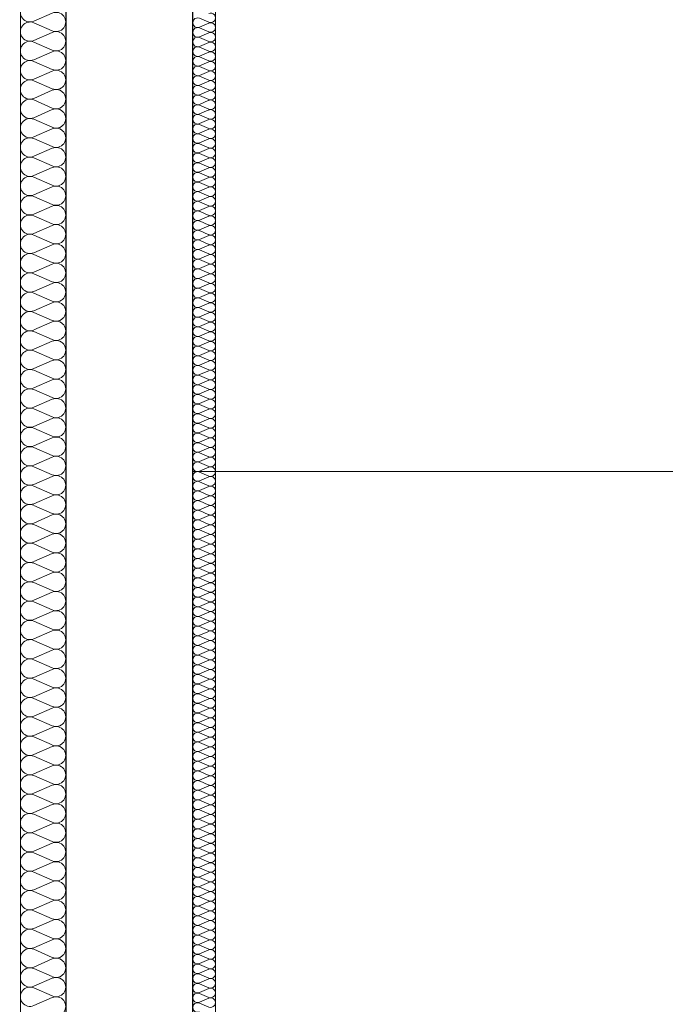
# Model space of a CAD drawing. Extents: x -543332 to -314699, y -9028 to 155584.
# Tile 176 of 256: x -498140 to -496717, y 86157 to 88328. Entities that reach past the tile are written whole.
import ezdxf

# ---------------------------------------------------------------- set-up
doc = ezdxf.new("R2010")
doc.units = 0
doc.header["$MEASUREMENT"] = 0
doc.layers.add('Arch ocieplenie', color=8, linetype='Continuous')
for name, color, linetype, lineweight in [('Arch ocieplenie_Nr_Pióra__9', 8, 'Continuous', 9), ('Arch wykończenie_Nr_Pióra__3', 8, 'Continuous', 18), ('INWENT DACH_Nr_Pióra__21', 8, 'Continuous', 9), ('INWENT.ŚCIANY_Nr_Pióra__1', 8, 'Continuous', 25)]:
    doc.layers.add(name, color=color, linetype=linetype, lineweight=lineweight)

# ---------------------------------------------------------------- blocks, each defined once
blk = doc.blocks.new('Izolacja cieplna 14_210', base_point=(-497758.3, 79647.6))
at = {"layer": 'Arch ocieplenie_Nr_Pióra__9', "linetype": 'Continuous'}
for p, q in [((-497743.4, 75017), (-497723.2, 75008.1)), ((-497723.2, 75006.3), (-497743.4, 74997.5)), ((-497743.4, 74995.7), (-497723.2, 74986.8)), ((-497723.2, 74985.1), (-497743.4, 74976.2)), ((-497743.4, 74974.4), (-497723.2, 74965.6)), ((-497723.2, 74963.8), (-497743.4, 74954.9)), ((-497743.4, 74953.1), (-497723.2, 74944.3)), ((-497723.2, 74942.5), (-497743.4, 74933.6)), ((-497743.4, 74931.8), (-497723.2, 74923)), ((-497723.2, 74921.2), (-497743.4, 74912.3)), ((-497743.4, 74910.6), (-497723.2, 74901.7)), ((-497723.2, 74899.9), (-497743.4, 74891.1)), ((-497743.4, 74889.3), (-497723.2, 74880.4)), ((-497723.2, 74878.6), (-497743.4, 74869.8)), ((-497743.4, 74868), (-497723.2, 74859.1)), ((-497723.2, 74857.3), (-497743.4, 74848.5)), ((-497743.4, 74846.7), (-497723.2, 74837.8)), ((-497723.2, 74836.1), (-497743.4, 74827.2)), ((-497743.4, 74825.4), (-497723.2, 74816.6)), ((-497723.2, 74814.8), (-497743.4, 74805.9)), ((-497743.4, 74804.1), (-497723.2, 74795.3)), ((-497723.2, 74793.5), (-497743.4, 74784.6)), ((-497743.4, 74782.8), (-497723.2, 74774)), ((-497723.2, 74772.2), (-497743.4, 74763.3)), ((-497743.4, 74761.5), (-497723.2, 74752.7)), ((-497723.2, 74750.9), (-497743.4, 74742.1)), ((-497743.4, 74740.3), (-497723.2, 74731.4)), ((-497723.2, 74729.6), (-497743.4, 74720.8)), ((-497743.4, 74719), (-497723.2, 74710.1)), ((-497723.2, 74708.3), (-497743.4, 74699.5)), ((-497743.4, 74697.7), (-497723.2, 74688.8)), ((-497723.2, 74687), (-497743.4, 74678.2)), ((-497743.4, 74676.4), (-497723.2, 74667.5)), ((-497723.2, 74665.8), (-497743.4, 74656.9)), ((-497743.4, 74655.1), (-497723.2, 74646.3)), ((-497723.2, 74644.5), (-497743.4, 74635.6)), ((-497743.4, 74633.8), (-497723.2, 74625)), ((-497723.2, 74623.2), (-497743.4, 74614.3)), ((-497743.4, 74612.5), (-497723.2, 74603.7)), ((-497723.2, 74601.9), (-497743.4, 74593)), ((-497743.4, 74591.3), (-497723.2, 74582.4)), ((-497723.2, 74580.6), (-497743.4, 74571.8)), ((-497743.4, 74570), (-497723.2, 74561.1)), ((-497723.2, 74559.3), (-497743.4, 74550.5)), ((-497743.4, 74548.7), (-497723.2, 74539.8)), ((-497723.2, 74538), (-497743.4, 74529.2)), ((-497743.4, 74527.4), (-497723.2, 74518.5)), ((-497723.2, 74516.8), (-497743.4, 74507.9)), ((-497743.4, 74506.1), (-497723.2, 74497.3)), ((-497723.2, 74495.5), (-497743.4, 74486.6)), ((-497743.4, 74484.8), (-497723.2, 74476)), ((-497723.2, 74474.2), (-497743.4, 74465.3)), ((-497743.4, 74463.5), (-497723.2, 74454.7)), ((-497723.2, 74452.9), (-497743.4, 74444)), ((-497743.4, 74442.3), (-497723.2, 74433.4)), ((-497723.2, 74431.6), (-497743.4, 74422.8)), ((-497743.4, 74421), (-497723.2, 74412.1)), ((-497723.2, 74410.3), (-497743.4, 74401.5)), ((-497743.4, 74399.7), (-497723.2, 74390.8)), ((-497723.2, 74389), (-497743.4, 74380.2)), ((-497743.4, 74378.4), (-497723.2, 74369.5)), ((-497723.2, 74367.8), (-497743.4, 74358.9)), ((-497743.4, 74357.1), (-497723.2, 74348.3)), ((-497723.2, 74346.5), (-497743.4, 74337.6)), ((-497743.4, 74335.8), (-497723.2, 74327)), ((-497723.2, 74325.2), (-497743.4, 74316.3)), ((-497743.4, 74314.5), (-497723.2, 74305.7)), ((-497723.2, 74303.9), (-497743.4, 74295)), ((-497743.4, 74293.3), (-497723.2, 74284.4)), ((-497723.2, 74282.6), (-497743.4, 74273.8)), ((-497743.4, 74272), (-497723.2, 74263.1)), ((-497723.2, 74261.3), (-497743.4, 74252.5)), ((-497743.4, 74250.7), (-497723.2, 74241.8)), ((-497723.2, 74240), (-497743.4, 74231.2)), ((-497743.4, 74229.4), (-497723.2, 74220.5)), ((-497723.2, 74218.7), (-497743.4, 74209.9)), ((-497743.4, 74208.1), (-497723.2, 74199.3)), ((-497723.2, 74197.5), (-497743.4, 74188.6)), ((-497743.4, 74186.8), (-497723.2, 74178)), ((-497723.2, 74176.2), (-497743.4, 74167.3)), ((-497743.4, 74165.5), (-497723.2, 74156.7)), ((-497723.2, 74154.9), (-497743.4, 74146)), ((-497743.4, 74144.2), (-497723.2, 74135.4)), ((-497723.2, 74133.6), (-497743.4, 74124.7)), ((-497743.4, 74123), (-497723.2, 74114.1)), ((-497723.2, 74112.3), (-497743.4, 74103.5)), ((-497743.4, 74101.7), (-497723.2, 74092.8)), ((-497723.2, 74091), (-497743.4, 74082.2)), ((-497743.4, 74080.4), (-497723.2, 74071.5)), ((-497723.2, 74069.7), (-497743.4, 74060.9)), ((-497743.4, 74059.1), (-497723.2, 74050.2)), ((-497723.2, 74048.5), (-497743.4, 74039.6)), ((-497743.4, 74037.8), (-497723.2, 74029)), ((-497723.2, 74027.2), (-497743.4, 74018.3)), ((-497743.4, 74016.5), (-497723.2, 74007.7)), ((-497723.2, 74005.9), (-497743.4, 73997)), ((-497743.4, 73995.2), (-497723.2, 73986.4)), ((-497723.2, 73984.6), (-497743.4, 73975.7)), ((-497743.4, 73974), (-497723.2, 73965.1)), ((-497723.2, 73963.3), (-497743.4, 73954.5)), ((-497743.4, 73952.7), (-497723.2, 73943.8)), ((-497723.2, 73942), (-497743.4, 73933.2)), ((-497743.4, 73931.4), (-497723.2, 73922.5)), ((-497723.2, 73920.7), (-497743.4, 73911.9)), ((-497743.4, 73910.1), (-497723.2, 73901.2)), ((-497723.2, 73899.5), (-497743.4, 73890.6)), ((-497743.4, 73888.8), (-497723.2, 73880)), ((-497723.2, 73878.2), (-497743.4, 73869.3)), ((-497743.4, 73867.5), (-497723.2, 73858.7)), ((-497723.2, 73856.9), (-497743.4, 73848)), ((-497743.4, 73846.2), (-497723.2, 73837.4)), ((-497723.2, 73835.6), (-497743.4, 73826.7)), ((-497743.4, 73825), (-497723.2, 73816.1)), ((-497723.2, 73814.3), (-497743.4, 73805.5)), ((-497743.4, 73803.7), (-497723.2, 73794.8)), ((-497723.2, 73793), (-497743.4, 73784.2)), ((-497743.4, 73782.4), (-497723.2, 73773.5)), ((-497723.2, 73771.7), (-497743.4, 73762.9)), ((-497743.4, 73761.1), (-497723.2, 73752.2)), ((-497723.2, 73750.5), (-497743.4, 73741.6)), ((-497743.4, 73739.8), (-497723.2, 73731)), ((-497723.2, 73729.2), (-497743.4, 73720.3)), ((-497743.4, 73718.5), (-497723.2, 73709.7)), ((-497723.2, 73707.9), (-497743.4, 73699)), ((-497743.4, 73697.2), (-497723.2, 73688.4)), ((-497723.2, 73686.6), (-497743.4, 73677.7)), ((-497743.4, 73676), (-497723.2, 73667.1)), ((-497723.2, 73665.3), (-497743.4, 73656.5)), ((-497743.4, 73654.7), (-497723.2, 73645.8)), ((-497723.2, 73644), (-497743.4, 73635.2)), ((-497743.4, 73633.4), (-497723.2, 73624.5)), ((-497723.2, 73622.7), (-497743.4, 73613.9)), ((-497743.4, 73612.1), (-497723.2, 73603.2)), ((-497723.2, 73601.4), (-497743.4, 73592.6)), ((-497743.4, 73590.8), (-497723.2, 73582)), ((-497723.2, 73580.2), (-497743.4, 73571.3)), ((-497743.4, 73569.5), (-497723.2, 73560.7)), ((-497723.2, 73558.9), (-497743.4, 73550)), ((-497743.4, 73548.2), (-497723.2, 73539.4)), ((-497723.2, 73537.6), (-497743.4, 73528.7)), ((-497743.4, 73526.9), (-497723.2, 73518.1)), ((-497723.2, 73516.3), (-497743.4, 73507.4)), ((-497743.4, 73505.7), (-497723.2, 73496.8)), ((-497723.2, 73495), (-497743.4, 73486.2)), ((-497743.4, 73484.4), (-497723.2, 73475.5)), ((-497723.2, 73473.7), (-497743.4, 73464.9)), ((-497743.4, 73463.1), (-497723.2, 73454.2)), ((-497723.2, 73452.4), (-497743.4, 73443.6)), ((-497743.4, 73441.8), (-497723.2, 73432.9)), ((-497723.2, 73431.2), (-497743.4, 73422.3)), ((-497743.4, 73420.5), (-497723.2, 73411.7)), ((-497723.2, 73409.9), (-497743.4, 73401)), ((-497743.4, 73399.2), (-497723.2, 73390.4)), ((-497723.2, 73388.6), (-497743.4, 73379.7)), ((-497743.4, 73377.9), (-497723.2, 73369.1)), ((-497723.2, 73367.3), (-497743.4, 73358.4)), ((-497743.4, 73356.7), (-497723.2, 73347.8)), ((-497723.2, 73346), (-497743.4, 73337.2)), ((-497743.4, 73335.4), (-497723.2, 73326.5)), ((-497723.2, 73324.7), (-497743.4, 73315.9)), ((-497743.4, 73314.1), (-497723.2, 73305.2)), ((-497723.2, 73303.4), (-497743.4, 73294.6)), ((-497743.4, 73292.8), (-497723.2, 73283.9)), ((-497723.2, 73282.2), (-497743.4, 73273.3)), ((-497743.4, 73271.5), (-497723.2, 73262.7)), ((-497723.2, 73260.9), (-497743.4, 73252)), ((-497743.4, 73250.2), (-497723.2, 73241.4)), ((-497723.2, 73239.6), (-497743.4, 73230.7)), ((-497743.4, 73228.9), (-497723.2, 73220.1)), ((-497723.2, 73218.3), (-497743.4, 73209.4)), ((-497743.4, 73207.7), (-497723.2, 73198.8)), ((-497723.2, 73197), (-497743.4, 73188.2)), ((-497743.4, 73186.4), (-497723.2, 73177.5)), ((-497723.2, 73175.7), (-497743.4, 73166.9)), ((-497743.4, 73165.1), (-497723.2, 73156.2)), ((-497723.2, 73154.4), (-497743.4, 73145.6)), ((-497743.4, 73143.8), (-497723.2, 73134.9)), ((-497723.2, 73133.2), (-497743.4, 73124.3)), ((-497743.4, 73122.5), (-497723.2, 73113.7)), ((-497723.2, 73111.9), (-497743.4, 73103)), ((-497743.4, 73101.2), (-497723.2, 73092.4)), ((-497723.2, 73090.6), (-497743.4, 73081.7)), ((-497743.4, 73079.9), (-497723.2, 73071.1)), ((-497723.2, 73069.3), (-497743.4, 73060.4)), ((-497743.4, 73058.7), (-497723.2, 73049.8)), ((-497723.2, 73048), (-497743.4, 73039.2)), ((-497743.4, 73037.4), (-497723.2, 73028.5)), ((-497723.2, 73026.7), (-497743.4, 73017.9)), ((-497743.4, 73016.1), (-497723.2, 73007.2)), ((-497723.2, 73005.4), (-497743.4, 72996.6)), ((-497743.4, 72994.8), (-497723.2, 72985.9)), ((-497723.2, 72984.1), (-497743.4, 72975.3)), ((-497743.4, 72973.5), (-497723.2, 72964.7)), ((-497723.2, 72962.9), (-497743.4, 72954)), ((-497743.4, 72952.2), (-497723.2, 72943.4)), ((-497723.2, 72941.6), (-497743.4, 72932.7)), ((-497743.4, 72930.9), (-497723.2, 72922.1)), ((-497723.2, 72920.3), (-497743.4, 72911.4)), ((-497743.4, 72909.6), (-497723.2, 72900.8)), ((-497723.2, 72899), (-497743.4, 72890.1)), ((-497743.4, 72888.4), (-497723.2, 72879.5)), ((-497723.2, 72877.7), (-497743.4, 72868.9)), ((-497743.4, 72867.1), (-497723.2, 72858.2)), ((-497723.2, 72856.4), (-497743.4, 72847.6)), ((-497743.4, 72845.8), (-497723.2, 72836.9))]:
    blk.add_line(p, q, dxfattribs=at)
for centre, start_param, end_param in [((-497719, 75017.9), 5.870392, 9.837571), ((-497747.7, 75007.2), 2.7288, 6.695979), ((-497719, 74996.6), 5.870392, 9.837571), ((-497747.7, 74985.9), 2.7288, 6.695979), ((-497719, 74975.3), 5.870392, 9.837571), ((-497747.7, 74964.7), 2.7288, 6.695979), ((-497719, 74954), 5.870392, 9.837571), ((-497747.7, 74943.4), 2.7288, 6.695979), ((-497719, 74932.7), 5.870392, 9.837571), ((-497747.7, 74922.1), 2.7288, 6.695979), ((-497719, 74911.4), 5.870392, 9.837571), ((-497747.7, 74900.8), 2.7288, 6.695979), ((-497719, 74890.2), 5.870392, 9.837571), ((-497747.7, 74879.5), 2.7288, 6.695979), ((-497719, 74868.9), 5.870392, 9.837571), ((-497747.7, 74858.2), 2.7288, 6.695979), ((-497719, 74847.6), 5.870392, 9.837571), ((-497747.7, 74836.9), 2.7288, 6.695979), ((-497719, 74826.3), 5.870392, 9.837571), ((-497747.7, 74815.7), 2.7288, 6.695979), ((-497719, 74805), 5.870392, 9.837571), ((-497747.7, 74794.4), 2.7288, 6.695979), ((-497719, 74783.7), 5.870392, 9.837571), ((-497747.7, 74773.1), 2.7288, 6.695979), ((-497747.7, 74751.8), 2.7288, 6.695979), ((-497719, 74762.4), 5.870392, 9.837571), ((-497747.7, 74730.5), 2.7288, 6.695979), ((-497719, 74741.2), 5.870392, 9.837571), ((-497747.7, 74709.2), 2.7288, 6.695979), ((-497719, 74719.9), 5.870392, 9.837571), ((-497747.7, 74687.9), 2.7288, 6.695979), ((-497719, 74698.6), 5.870392, 9.837571), ((-497747.7, 74666.7), 2.7288, 6.695979), ((-497719, 74677.3), 5.870392, 9.837571), ((-497747.7, 74645.4), 2.7288, 6.695979), ((-497719, 74656), 5.870392, 9.837571), ((-497747.7, 74624.1), 2.7288, 6.695979), ((-497719, 74634.7), 5.870392, 9.837571), ((-497747.7, 74602.8), 2.7288, 6.695979), ((-497719, 74613.4), 5.870392, 9.837571), ((-497747.7, 74581.5), 2.7288, 6.695979), ((-497719, 74592.2), 5.870392, 9.837571), ((-497747.7, 74560.2), 2.7288, 6.695979), ((-497719, 74570.9), 5.870392, 9.837571), ((-497747.7, 74538.9), 2.7288, 6.695979), ((-497719, 74549.6), 5.870392, 9.837571), ((-497747.7, 74517.7), 2.7288, 6.695979), ((-497719, 74528.3), 5.870392, 9.837571), ((-497747.7, 74496.4), 2.7288, 6.695979), ((-497719, 74507), 5.870392, 9.837571), ((-497747.7, 74475.1), 2.7288, 6.695979), ((-497719, 74485.7), 5.870392, 9.837571), ((-497747.7, 74453.8), 2.7288, 6.695979), ((-497719, 74464.4), 5.870392, 9.837571), ((-497747.7, 74432.5), 2.7288, 6.695979), ((-497719, 74443.1), 5.870392, 9.837571), ((-497747.7, 74411.2), 2.7288, 6.695979), ((-497719, 74421.9), 5.870392, 9.837571), ((-497747.7, 74389.9), 2.7288, 6.695979), ((-497719, 74400.6), 5.870392, 9.837571), ((-497747.7, 74368.6), 2.7288, 6.695979), ((-497719, 74379.3), 5.870392, 9.837571), ((-497747.7, 74347.4), 2.7288, 6.695979), ((-497719, 74358), 5.870392, 9.837571), ((-497747.7, 74326.1), 2.7288, 6.695979), ((-497719, 74336.7), 5.870392, 9.837571), ((-497747.7, 74304.8), 2.7288, 6.695979), ((-497719, 74315.4), 5.870392, 9.837571), ((-497747.7, 74283.5), 2.7288, 6.695979), ((-497719, 74294.1), 5.870392, 9.837571), ((-497747.7, 74262.2), 2.7288, 6.695979), ((-497719, 74272.9), 5.870392, 9.837571), ((-497747.7, 74240.9), 2.7288, 6.695979), ((-497719, 74251.6), 5.870392, 9.837571), ((-497747.7, 74219.6), 2.7288, 6.695979), ((-497719, 74230.3), 5.870392, 9.837571), ((-497719, 74209), 5.870392, 9.837571), ((-497747.7, 74198.4), 2.7288, 6.695979), ((-497719, 74187.7), 5.870392, 9.837571), ((-497747.7, 74177.1), 2.7288, 6.695979), ((-497719, 74166.4), 5.870392, 9.837571), ((-497747.7, 74155.8), 2.7288, 6.695979), ((-497719, 74145.1), 5.870392, 9.837571), ((-497747.7, 74134.5), 2.7288, 6.695979), ((-497719, 74123.9), 5.870392, 9.837571), ((-497747.7, 74113.2), 2.7288, 6.695979), ((-497719, 74102.6), 5.870392, 9.837571), ((-497747.7, 74091.9), 2.7288, 6.695979), ((-497719, 74081.3), 5.870392, 9.837571), ((-497747.7, 74070.6), 2.7288, 6.695979), ((-497719, 74060), 5.870392, 9.837571), ((-497747.7, 74049.4), 2.7288, 6.695979), ((-497719, 74038.7), 5.870392, 9.837571), ((-497747.7, 74028.1), 2.7288, 6.695979), ((-497719, 74017.4), 5.870392, 9.837571), ((-497747.7, 74006.8), 2.7288, 6.695979), ((-497719, 73996.1), 5.870392, 9.837571), ((-497747.7, 73985.5), 2.7288, 6.695979), ((-497719, 73974.9), 5.870392, 9.837571), ((-497747.7, 73964.2), 2.7288, 6.695979), ((-497719, 73953.6), 5.870392, 9.837571), ((-497747.7, 73942.9), 2.7288, 6.695979), ((-497719, 73932.3), 5.870392, 9.837571), ((-497747.7, 73921.6), 2.7288, 6.695979), ((-497719, 73911), 5.870392, 9.837571), ((-497747.7, 73900.4), 2.7288, 6.695979), ((-497719, 73889.7), 5.870392, 9.837571), ((-497747.7, 73879.1), 2.7288, 6.695979), ((-497719, 73868.4), 5.870392, 9.837571), ((-497747.7, 73857.8), 2.7288, 6.695979), ((-497719, 73847.1), 5.870392, 9.837571), ((-497747.7, 73836.5), 2.7288, 6.695979), ((-497719, 73825.8), 5.870392, 9.837571), ((-497747.7, 73815.2), 2.7288, 6.695979), ((-497719, 73804.6), 5.870392, 9.837571), ((-497747.7, 73793.9), 2.7288, 6.695979), ((-497719, 73783.3), 5.870392, 9.837571), ((-497747.7, 73772.6), 2.7288, 6.695979), ((-497719, 73762), 5.870392, 9.837571), ((-497747.7, 73751.3), 2.7288, 6.695979), ((-497719, 73740.7), 5.870392, 9.837571), ((-497747.7, 73730.1), 2.7288, 6.695979), ((-497719, 73719.4), 5.870392, 9.837571), ((-497747.7, 73708.8), 2.7288, 6.695979), ((-497719, 73698.1), 5.870392, 9.837571), ((-497747.7, 73687.5), 2.7288, 6.695979), ((-497747.7, 73666.2), 2.7288, 6.695979), ((-497719, 73676.8), 5.870392, 9.837571), ((-497747.7, 73644.9), 2.7288, 6.695979), ((-497719, 73655.6), 5.870392, 9.837571), ((-497747.7, 73623.6), 2.7288, 6.695979), ((-497719, 73634.3), 5.870392, 9.837571), ((-497747.7, 73602.3), 2.7288, 6.695979), ((-497719, 73613), 5.870392, 9.837571), ((-497747.7, 73581.1), 2.7288, 6.695979), ((-497719, 73591.7), 5.870392, 9.837571), ((-497747.7, 73559.8), 2.7288, 6.695979), ((-497719, 73570.4), 5.870392, 9.837571), ((-497747.7, 73538.5), 2.7288, 6.695979), ((-497719, 73549.1), 5.870392, 9.837571), ((-497747.7, 73517.2), 2.7288, 6.695979), ((-497719, 73527.8), 5.870392, 9.837571), ((-497747.7, 73495.9), 2.7288, 6.695979), ((-497719, 73506.6), 5.870392, 9.837571), ((-497747.7, 73474.6), 2.7288, 6.695979), ((-497719, 73485.3), 5.870392, 9.837571), ((-497747.7, 73453.3), 2.7288, 6.695979), ((-497719, 73464), 5.870392, 9.837571), ((-497747.7, 73432.1), 2.7288, 6.695979), ((-497719, 73442.7), 5.870392, 9.837571), ((-497747.7, 73410.8), 2.7288, 6.695979), ((-497719, 73421.4), 5.870392, 9.837571), ((-497747.7, 73389.5), 2.7288, 6.695979), ((-497719, 73400.1), 5.870392, 9.837571), ((-497747.7, 73368.2), 2.7288, 6.695979), ((-497719, 73378.8), 5.870392, 9.837571), ((-497747.7, 73346.9), 2.7288, 6.695979), ((-497719, 73357.6), 5.870392, 9.837571), ((-497747.7, 73325.6), 2.7288, 6.695979), ((-497719, 73336.3), 5.870392, 9.837571), ((-497747.7, 73304.3), 2.7288, 6.695979), ((-497719, 73315), 5.870392, 9.837571), ((-497747.7, 73283), 2.7288, 6.695979), ((-497719, 73293.7), 5.870392, 9.837571), ((-497747.7, 73261.8), 2.7288, 6.695979), ((-497719, 73272.4), 5.870392, 9.837571), ((-497747.7, 73240.5), 2.7288, 6.695979), ((-497719, 73251.1), 5.870392, 9.837571), ((-497747.7, 73219.2), 2.7288, 6.695979), ((-497719, 73229.8), 5.870392, 9.837571), ((-497747.7, 73197.9), 2.7288, 6.695979), ((-497719, 73208.5), 5.870392, 9.837571), ((-497747.7, 73176.6), 2.7288, 6.695979), ((-497719, 73187.3), 5.870392, 9.837571), ((-497747.7, 73155.3), 2.7288, 6.695979), ((-497719, 73166), 5.870392, 9.837571), ((-497747.7, 73134), 2.7288, 6.695979), ((-497719, 73144.7), 5.870392, 9.837571), ((-497747.7, 73112.8), 2.7288, 6.695979), ((-497719, 73123.4), 5.870392, 9.837571), ((-497719, 73102.1), 5.870392, 9.837571), ((-497747.7, 73091.5), 2.7288, 6.695979), ((-497719, 73080.8), 5.870392, 9.837571), ((-497747.7, 73070.2), 2.7288, 6.695979), ((-497719, 73059.5), 5.870392, 9.837571), ((-497747.7, 73048.9), 2.7288, 6.695979), ((-497719, 73038.3), 5.870392, 9.837571), ((-497747.7, 73027.6), 2.7288, 6.695979), ((-497719, 73017), 5.870392, 9.837571), ((-497747.7, 73006.3), 2.7288, 6.695979), ((-497719, 72995.7), 5.870392, 9.837571), ((-497747.7, 72985), 2.7288, 6.695979), ((-497719, 72974.4), 5.870392, 9.837571), ((-497747.7, 72963.8), 2.7288, 6.695979), ((-497719, 72953.1), 5.870392, 9.837571), ((-497747.7, 72942.5), 2.7288, 6.695979), ((-497719, 72931.8), 5.870392, 9.837571), ((-497747.7, 72921.2), 2.7288, 6.695979), ((-497719, 72910.5), 5.870392, 9.837571), ((-497747.7, 72899.9), 2.7288, 6.695979), ((-497719, 72889.3), 5.870392, 9.837571), ((-497747.7, 72878.6), 2.7288, 6.695979), ((-497719, 72868), 5.870392, 9.837571), ((-497747.7, 72857.3), 2.7288, 6.695979), ((-497719, 72846.7), 5.870392, 9.837571), ((-497747.7, 72836), 2.7288, 6.695979)]:
    blk.add_ellipse(centre, major_axis=(0, -10.6), ratio=0.999134, start_param=start_param, end_param=end_param, dxfattribs=at)
blk = doc.blocks.new('Izolacja cieplna 14_216', base_point=(-498038.3, 79647.6))
at = {"layer": 'Arch ocieplenie_Nr_Pióra__9', "linetype": 'Continuous'}
for p, q in [((-498068.1, 75028.3), (-498108.5, 75010.6)), ((-498108.5, 75007), (-498068.1, 74989.3)), ((-498068.1, 74985.7), (-498108.5, 74968)), ((-498108.5, 74964.4), (-498068.1, 74946.7)), ((-498068.1, 74943.2), (-498108.5, 74925.5)), ((-498108.5, 74921.9), (-498068.1, 74904.2)), ((-498068.1, 74900.6), (-498108.5, 74882.9)), ((-498108.5, 74879.3), (-498068.1, 74861.6)), ((-498068.1, 74858.1), (-498108.5, 74840.4)), ((-498108.5, 74836.8), (-498068.1, 74819.1)), ((-498068.1, 74815.5), (-498108.5, 74797.8)), ((-498108.5, 74794.2), (-498068.1, 74776.5)), ((-498068.1, 74772.9), (-498108.5, 74755.2)), ((-498108.5, 74751.7), (-498068.1, 74734)), ((-498068.1, 74730.4), (-498108.5, 74712.7)), ((-498108.5, 74709.1), (-498068.1, 74691.4)), ((-498068.1, 74687.8), (-498108.5, 74670.1)), ((-498108.5, 74666.5), (-498068.1, 74648.8)), ((-498068.1, 74645.3), (-498108.5, 74627.6)), ((-498108.5, 74624), (-498068.1, 74606.3)), ((-498068.1, 74602.7), (-498108.5, 74585)), ((-498108.5, 74581.4), (-498068.1, 74563.7)), ((-498068.1, 74560.1), (-498108.5, 74542.4)), ((-498108.5, 74538.9), (-498068.1, 74521.2)), ((-498068.1, 74517.6), (-498108.5, 74499.9)), ((-498108.5, 74496.3), (-498068.1, 74478.6)), ((-498068.1, 74475), (-498108.5, 74457.3)), ((-498108.5, 74453.8), (-498068.1, 74436)), ((-498068.1, 74432.5), (-498108.5, 74414.8)), ((-498108.5, 74411.2), (-498068.1, 74393.5)), ((-498068.1, 74389.9), (-498108.5, 74372.2)), ((-498108.5, 74368.6), (-498068.1, 74350.9)), ((-498068.1, 74347.4), (-498108.5, 74329.7)), ((-498108.5, 74326.1), (-498068.1, 74308.4)), ((-498068.1, 74304.8), (-498108.5, 74287.1)), ((-498108.5, 74283.5), (-498068.1, 74265.8)), ((-498068.1, 74262.2), (-498108.5, 74244.5)), ((-498108.5, 74241), (-498068.1, 74223.3)), ((-498068.1, 74219.7), (-498108.5, 74202)), ((-498108.5, 74198.4), (-498068.1, 74180.7)), ((-498068.1, 74177.1), (-498108.5, 74159.4)), ((-498108.5, 74155.8), (-498068.1, 74138.1)), ((-498068.1, 74134.6), (-498108.5, 74116.9)), ((-498108.5, 74113.3), (-498068.1, 74095.6)), ((-498068.1, 74092), (-498108.5, 74074.3)), ((-498108.5, 74070.7), (-498068.1, 74053)), ((-498068.1, 74049.4), (-498108.5, 74031.7)), ((-498108.5, 74028.2), (-498068.1, 74010.5)), ((-498068.1, 74006.9), (-498108.5, 73989.2)), ((-498108.5, 73985.6), (-498068.1, 73967.9)), ((-498068.1, 73964.3), (-498108.5, 73946.6)), ((-498108.5, 73943.1), (-498068.1, 73925.3)), ((-498068.1, 73921.8), (-498108.5, 73904.1)), ((-498108.5, 73900.5), (-498068.1, 73882.8)), ((-498068.1, 73879.2), (-498108.5, 73861.5)), ((-498108.5, 73857.9), (-498068.1, 73840.2)), ((-498068.1, 73836.7), (-498108.5, 73819)), ((-498108.5, 73815.4), (-498068.1, 73797.7)), ((-498068.1, 73794.1), (-498108.5, 73776.4)), ((-498108.5, 73772.8), (-498068.1, 73755.1)), ((-498068.1, 73751.5), (-498108.5, 73733.8)), ((-498108.5, 73730.3), (-498068.1, 73712.6)), ((-498068.1, 73709), (-498108.5, 73691.3)), ((-498108.5, 73687.7), (-498068.1, 73670)), ((-498068.1, 73666.4), (-498108.5, 73648.7)), ((-498108.5, 73645.1), (-498068.1, 73627.4)), ((-498068.1, 73623.9), (-498108.5, 73606.2)), ((-498108.5, 73602.6), (-498068.1, 73584.9)), ((-498068.1, 73581.3), (-498108.5, 73563.6)), ((-498108.5, 73560), (-498068.1, 73542.3)), ((-498068.1, 73538.8), (-498108.5, 73521)), ((-498108.5, 73517.5), (-498068.1, 73499.8)), ((-498068.1, 73496.2), (-498108.5, 73478.5)), ((-498108.5, 73474.9), (-498068.1, 73457.2)), ((-498068.1, 73453.6), (-498108.5, 73435.9)), ((-498108.5, 73432.4), (-498068.1, 73414.7)), ((-498068.1, 73411.1), (-498108.5, 73393.4)), ((-498108.5, 73389.8), (-498068.1, 73372.1)), ((-498068.1, 73368.5), (-498108.5, 73350.8)), ((-498108.5, 73347.2), (-498068.1, 73329.5)), ((-498068.1, 73326), (-498108.5, 73308.3)), ((-498108.5, 73304.7), (-498068.1, 73287)), ((-498068.1, 73283.4), (-498108.5, 73265.7)), ((-498108.5, 73262.1), (-498068.1, 73244.4)), ((-498068.1, 73240.8), (-498108.5, 73223.1)), ((-498108.5, 73219.6), (-498068.1, 73201.9)), ((-498068.1, 73198.3), (-498108.5, 73180.6)), ((-498108.5, 73177), (-498068.1, 73159.3)), ((-498068.1, 73155.7), (-498108.5, 73138)), ((-498108.5, 73134.4), (-498068.1, 73116.7)), ((-498068.1, 73113.2), (-498108.5, 73095.5)), ((-498108.5, 73091.9), (-498068.1, 73074.2)), ((-498068.1, 73070.6), (-498108.5, 73052.9)), ((-498108.5, 73049.3), (-498068.1, 73031.6)), ((-498068.1, 73028.1), (-498108.5, 73010.4)), ((-498108.5, 73006.8), (-498068.1, 72989.1)), ((-498068.1, 72985.5), (-498108.5, 72967.8)), ((-498108.5, 72964.2), (-498068.1, 72946.5)), ((-498068.1, 72942.9), (-498108.5, 72925.2)), ((-498108.5, 72921.7), (-498068.1, 72904)), ((-498068.1, 72900.4), (-498108.5, 72882.7)), ((-498108.5, 72879.1), (-498068.1, 72861.4)), ((-498068.1, 72857.8), (-498108.5, 72840.1))]:
    blk.add_line(p, q, dxfattribs=at)
for centre, start_param, end_param in [((-498117.1, 75030.1), 2.728799, 6.695979), ((-498059.6, 75008.8), 5.870392, 9.837571), ((-498117.1, 74987.5), 2.728799, 6.695979), ((-498059.6, 74966.2), 5.870392, 9.837571), ((-498117.1, 74945), 2.728799, 6.695979), ((-498059.6, 74923.7), 5.870392, 9.837571), ((-498117.1, 74902.4), 2.728799, 6.695979), ((-498059.6, 74881.1), 5.870392, 9.837571), ((-498117.1, 74859.8), 2.728799, 6.695979), ((-498059.6, 74838.6), 5.870392, 9.837571), ((-498117.1, 74817.3), 2.728799, 6.695979), ((-498059.6, 74796), 5.870392, 9.837571), ((-498117.1, 74774.7), 2.728799, 6.695979), ((-498059.6, 74753.4), 5.870392, 9.837571), ((-498117.1, 74732.2), 2.728799, 6.695979), ((-498059.6, 74710.9), 5.870392, 9.837571), ((-498117.1, 74689.6), 2.728799, 6.695979), ((-498059.6, 74668.3), 5.870392, 9.837571), ((-498117.1, 74647.1), 2.728799, 6.695979), ((-498059.6, 74625.8), 5.870392, 9.837571), ((-498117.1, 74604.5), 2.728799, 6.695979), ((-498059.6, 74583.2), 5.870392, 9.837571), ((-498117.1, 74561.9), 2.728799, 6.695979), ((-498059.6, 74540.7), 5.870392, 9.837571), ((-498117.1, 74519.4), 2.728799, 6.695979), ((-498059.6, 74498.1), 5.870392, 9.837571), ((-498117.1, 74476.8), 2.728799, 6.695979), ((-498059.6, 74455.5), 5.870392, 9.837571), ((-498117.1, 74434.3), 2.728799, 6.695979), ((-498059.6, 74413), 5.870392, 9.837571), ((-498117.1, 74391.7), 2.728799, 6.695979), ((-498117.1, 74349.1), 2.728799, 6.695979), ((-498059.6, 74370.4), 5.870392, 9.837571), ((-498059.6, 74327.9), 5.870392, 9.837571), ((-498117.1, 74306.6), 2.728799, 6.695979), ((-498059.6, 74285.3), 5.870392, 9.837571), ((-498117.1, 74264), 2.728799, 6.695979), ((-498059.6, 74242.7), 5.870392, 9.837571), ((-498117.1, 74221.5), 2.728799, 6.695979), ((-498059.6, 74200.2), 5.870392, 9.837571), ((-498117.1, 74178.9), 2.728799, 6.695979), ((-498059.6, 74157.6), 5.870392, 9.837571), ((-498117.1, 74136.4), 2.728799, 6.695979), ((-498059.6, 74115.1), 5.870392, 9.837571), ((-498117.1, 74093.8), 2.728799, 6.695979), ((-498059.6, 74072.5), 5.870392, 9.837571), ((-498117.1, 74051.2), 2.728799, 6.695979), ((-498059.6, 74030), 5.870392, 9.837571), ((-498117.1, 74008.7), 2.728799, 6.695979), ((-498059.6, 73987.4), 5.870392, 9.837571), ((-498117.1, 73966.1), 2.728799, 6.695979), ((-498059.6, 73944.8), 5.870392, 9.837571), ((-498117.1, 73923.6), 2.728799, 6.695979), ((-498059.6, 73902.3), 5.870392, 9.837571), ((-498117.1, 73881), 2.728799, 6.695979), ((-498059.6, 73859.7), 5.870392, 9.837571), ((-498117.1, 73838.4), 2.728799, 6.695979), ((-498059.6, 73817.2), 5.870392, 9.837571), ((-498117.1, 73795.9), 2.728799, 6.695979), ((-498059.6, 73774.6), 5.870392, 9.837571), ((-498117.1, 73753.3), 2.728799, 6.695979), ((-498059.6, 73732.1), 5.870392, 9.837571), ((-498117.1, 73710.8), 2.728799, 6.695979), ((-498059.6, 73689.5), 5.870392, 9.837571), ((-498117.1, 73668.2), 2.728799, 6.695979), ((-498059.6, 73646.9), 5.870392, 9.837571), ((-498117.1, 73625.7), 2.728799, 6.695979), ((-498059.6, 73604.4), 5.870392, 9.837571), ((-498117.1, 73583.1), 2.728799, 6.695979), ((-498059.6, 73561.8), 5.870392, 9.837571), ((-498117.1, 73540.5), 2.728799, 6.695979), ((-498059.6, 73519.3), 5.870392, 9.837571), ((-498117.1, 73498), 2.728799, 6.695979), ((-498059.6, 73476.7), 5.870392, 9.837571), ((-498117.1, 73455.4), 2.728799, 6.695979), ((-498059.6, 73434.1), 5.870392, 9.837571), ((-498117.1, 73412.9), 2.728799, 6.695979), ((-498059.6, 73391.6), 5.870392, 9.837571), ((-498117.1, 73370.3), 2.728799, 6.695979), ((-498059.6, 73349), 5.870392, 9.837571), ((-498117.1, 73327.7), 2.728799, 6.695979), ((-498059.6, 73306.5), 5.870392, 9.837571), ((-498117.1, 73285.2), 2.728799, 6.695979), ((-498059.6, 73263.9), 5.870392, 9.837571), ((-498117.1, 73242.6), 2.728799, 6.695979), ((-498059.6, 73221.4), 5.870392, 9.837571), ((-498117.1, 73200.1), 2.728799, 6.695979), ((-498059.6, 73178.8), 5.870392, 9.837571), ((-498117.1, 73157.5), 2.728799, 6.695979), ((-498059.6, 73136.2), 5.870392, 9.837571), ((-498117.1, 73115), 2.728799, 6.695979), ((-498059.6, 73093.7), 5.870392, 9.837571), ((-498117.1, 73072.4), 2.728799, 6.695979), ((-498059.6, 73051.1), 5.870392, 9.837571), ((-498117.1, 73029.8), 2.728799, 6.695979), ((-498059.6, 73008.6), 5.870392, 9.837571), ((-498117.1, 72987.3), 2.728799, 6.695979), ((-498059.6, 72966), 5.870392, 9.837571), ((-498117.1, 72944.7), 2.728799, 6.695979), ((-498059.6, 72923.4), 5.870392, 9.837571), ((-498117.1, 72902.2), 2.728799, 6.695979), ((-498059.6, 72880.9), 5.870392, 9.837571), ((-498117.1, 72859.6), 2.728799, 6.695979), ((-498059.6, 72838.3), 5.870392, 9.837571)]:
    blk.add_ellipse(centre, major_axis=(0, -21.3), ratio=0.999466, start_param=start_param, end_param=end_param, dxfattribs=at)

msp = doc.modelspace()

# ---------------------------------------------------------------- linework, layer by layer
at = {"layer": 'Arch wykończenie_Nr_Pióra__3', "linetype": 'Continuous'}
for p, q in [((-498138.3, 81152), (-498138.3, 93462)), ((-497708.3, 81152), (-497708.3, 93462))]:
    msp.add_line(p, q, dxfattribs=at)
at = {"layer": 'INWENT DACH_Nr_Pióra__21', "linetype": 'Continuous'}
msp.add_line((-497758.3, 87332), (-488948.3, 87332), dxfattribs=at)
at = {"layer": 'INWENT.ŚCIANY_Nr_Pióra__1', "linetype": 'Continuous'}
for p, q in [((-498038.3, 93327), (-498038.3, 81212)), ((-497758.3, 81212), (-497758.3, 93327))]:
    msp.add_line(p, q, dxfattribs=at)

# ---------------------------------------------------------------- block references
at = {"layer": 'Arch ocieplenie', "color": 104, "linetype": 'Continuous', "lineweight": 13, "true_color": 0x029e21}
for name, p in [('Izolacja cieplna 14_216', (-498038.3, 92962)), ('Izolacja cieplna 14_210', (-497758.3, 92962))]:
    msp.add_blockref(name, p, dxfattribs=at)

doc.saveas('drawing.dxf')
